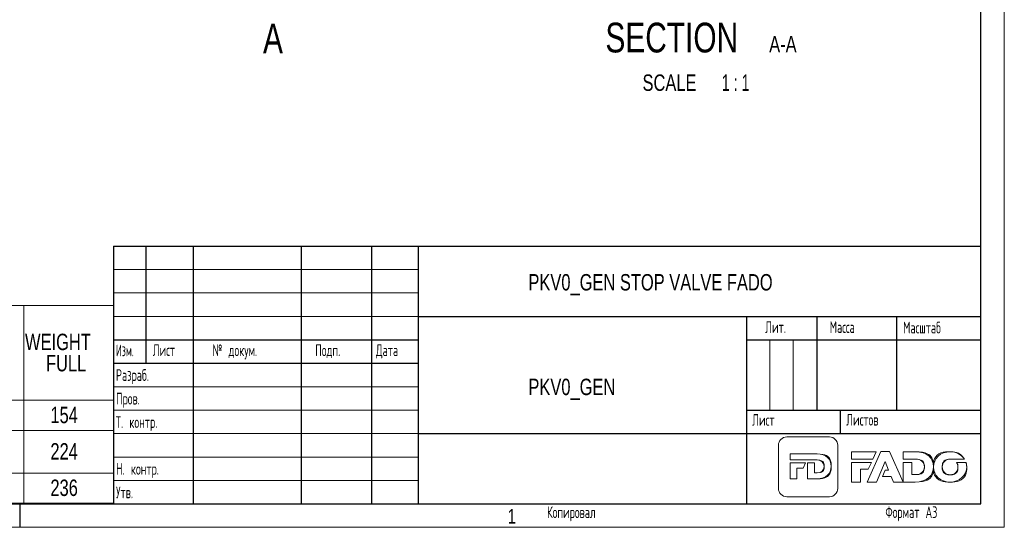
# Model space of a CAD drawing. Header units: millimetres. Extents: x 0 to 420, y 0 to 297.
# Tile 5 of 11: x 210 to 420, y 0 to 108. Entities that reach past the tile are written whole.
import ezdxf

# ---------------------------------------------------------------- set-up
doc = ezdxf.new("R2010")
doc.units = ezdxf.units.MM
doc.layers.add('ОСЕВЫЕ', color=7, linetype='Continuous')
doc.styles.add('SLDTEXTSTYLE0', font='TXT', dxfattribs={"width": 0.7})
doc.styles.add('SLDTEXTSTYLE1', font='TXT', dxfattribs={"width": 0.7, "bigfont": 'bigfont'})
doc.styles.add('SLDTEXTSTYLE2', font='TXT', dxfattribs={"width": 0.75})
doc.styles.add('SLDTEXTSTYLE3', font='TXT', dxfattribs={"width": 0.605, "bigfont": 'bigfont'})
doc.styles.add('SLDTEXTSTYLE4', font='TXT', dxfattribs={"width": 0.55152, "bigfont": 'bigfont'})
doc.styles.add('SLDTEXTSTYLE5', font='TXT', dxfattribs={"width": 0.65})

# ---------------------------------------------------------------- blocks, each defined once
blk = doc.blocks.new('logo+banner')
at = {"color": 179, "linetype": 'Continuous', "lineweight": 18}
for p, q in [((1554, 1821), (251, 1821)), ((1554, 1821), (251, 1821)), ((0, 1568), (0, 253)), ((0, 1568), (0, 253)), ((1805, 253), (1805, 1568)), ((1805, 253), (1805, 1568)), ((355, 1118), (355, 1303)), ((355, 1303), (889, 1303)), ((355, 1118), (355, 1303)), ((355, 1303), (889, 1303)), ((889, 1303), (1180, 1303)), ((889, 1303), (1180, 1303)), ((2976, 1370), (2227, 1370)), ((2227, 1370), (2227, 1145)), ((2976, 1370), (2227, 1370)), ((2227, 1370), (2227, 1145)), ((3118, 1376), (2703, 446)), ((3118, 1376), (2703, 446)), ((2876, 1145), (2976, 1370)), ((2876, 1145), (2976, 1370)), ((3379, 1376), (3118, 1376)), ((3379, 1376), (3118, 1376)), ((3795, 446), (3379, 1376)), ((3795, 446), (3379, 1376)), ((4171, 1370), (3795, 1370)), ((3795, 1370), (3795, 1145)), ((4171, 1370), (3795, 1370)), ((3795, 1370), (3795, 1145)), ((1098, 1118), (355, 1118)), ((1098, 1118), (355, 1118)), ((355, 542), (355, 1032)), ((355, 1032), (824, 1032)), ((355, 542), (355, 1032)), ((355, 1032), (824, 1032)), ((824, 1032), (753, 866)), ((824, 1032), (753, 866)), ((889, 542), (889, 1032)), ((889, 1032), (1098, 1032)), ((889, 542), (889, 1032)), ((889, 1032), (1098, 1032)), ((1106, 1118), (1098, 1118)), ((1106, 1118), (1098, 1118)), ((1098, 1032), (1098, 729)), ((1098, 1032), (1098, 729)), ((1183, 1118), (1106, 1118)), ((1183, 1118), (1106, 1118)), ((2227, 1145), (2876, 1145)), ((2227, 1145), (2876, 1145)), ((2831, 1046), (2227, 1046)), ((2227, 1046), (2227, 446)), ((2831, 1046), (2227, 1046)), ((2227, 1046), (2227, 446)), ((2737, 835), (2831, 1046)), ((2737, 835), (2831, 1046)), ((2987, 446), (3247, 1073)), ((2987, 446), (3247, 1073)), ((3247, 1073), (3355, 810)), ((3247, 1073), (3355, 810)), ((3795, 1145), (4146, 1145)), ((3795, 1145), (4146, 1145)), ((4065, 1046), (3795, 1046)), ((3795, 1046), (3795, 446)), ((4065, 1046), (3795, 1046)), ((3795, 1046), (3795, 446)), ((4065, 673), (4065, 1046)), ((4065, 673), (4065, 1046)), ((4146, 1145), (4176, 1145)), ((4146, 1145), (4176, 1145)), ((5228, 1147), (5665, 1147)), ((5228, 1147), (5665, 1147)), ((5714, 1045), (5427, 1045)), ((5714, 1045), (5427, 1045)), ((753, 866), (564, 866)), ((564, 866), (564, 542)), ((753, 866), (564, 866)), ((564, 866), (564, 542)), ((1098, 729), (1183, 729)), ((1098, 729), (1183, 729)), ((2497, 446), (2497, 835)), ((2497, 835), (2737, 835)), ((2497, 446), (2497, 835)), ((2497, 835), (2737, 835)), ((3250, 810), (3168, 611)), ((3250, 810), (3168, 611)), ((3168, 611), (3434, 611)), ((3168, 611), (3434, 611)), ((3355, 810), (3250, 810)), ((3355, 810), (3250, 810)), ((3434, 611), (3505, 446)), ((3434, 611), (3505, 446)), ((4176, 673), (4065, 673)), ((4176, 673), (4065, 673)), ((564, 542), (355, 542)), ((564, 542), (355, 542)), ((1175, 542), (889, 542)), ((1175, 542), (889, 542)), ((2227, 446), (2497, 446)), ((2227, 446), (2497, 446)), ((2703, 446), (2987, 446)), ((2703, 446), (2987, 446)), ((3505, 446), (3795, 446)), ((3505, 446), (3795, 446)), ((3795, 446), (4166, 446)), ((3795, 446), (4166, 446)), ((251, 0), (1554, 0)), ((251, 0), (1554, 0))]:
    blk.add_line(p, q, dxfattribs=at)
for points in [[(251, 1821), (112, 1821), (0, 1707), (0, 1568)], [(251, 1821), (112, 1821), (0, 1707), (0, 1568)], [(1805, 1568), (1805, 1707), (1693, 1821), (1554, 1821)], [(1805, 1568), (1805, 1707), (1693, 1821), (1554, 1821)], [(1180, 1303), (1449, 1303), (1606, 1147), (1606, 925), (1606, 705), (1447, 542), (1175, 542)], [(1180, 1303), (1449, 1303), (1606, 1147), (1606, 925)], [(4166, 446), (4517, 446), (4722, 644), (4722, 910), (4722, 1180), (4520, 1370), (4171, 1370)], [(4722, 910), (4722, 1180), (4520, 1370), (4171, 1370)], [(5230, 1370), (4940, 1370), (4722, 1163), (4722, 907)], [(5665, 1147), (5579, 1281), (5421, 1370), (5230, 1370), (4940, 1370), (4722, 1163), (4722, 907), (4722, 649), (4937, 444), (5228, 444), (5518, 444), (5735, 652), (5735, 907), (5735, 955), (5728, 1001), (5714, 1045)], [(5665, 1147), (5579, 1281), (5421, 1370), (5230, 1370)], [(1606, 925), (1606, 705), (1447, 542), (1175, 542)], [(1183, 729), (1308, 729), (1391, 799), (1391, 924), (1391, 1046), (1308, 1118), (1183, 1118)], [(1391, 924), (1391, 1046), (1308, 1118), (1183, 1118)], [(1183, 729), (1308, 729), (1391, 799), (1391, 924)], [(4166, 446), (4517, 446), (4722, 644), (4722, 910)], [(4176, 1145), (4337, 1145), (4445, 1057), (4445, 909)], [(4176, 1145), (4337, 1145), (4445, 1057), (4445, 909), (4445, 758), (4337, 673), (4176, 673)], [(4445, 909), (4445, 758), (4337, 673), (4176, 673)], [(4722, 907), (4722, 649), (4937, 444), (5228, 444)], [(4990, 907), (4990, 1038), (5085, 1147), (5228, 1147)], [(5427, 1045), (5454, 1005), (5469, 957), (5469, 907), (5469, 776), (5374, 667), (5230, 667), (5088, 667), (4990, 779), (4990, 907), (4990, 1038), (5085, 1147), (5228, 1147)], [(5230, 667), (5088, 667), (4990, 779), (4990, 907)], [(5228, 444), (5518, 444), (5735, 652), (5735, 907)], [(5469, 907), (5469, 776), (5374, 667), (5230, 667)], [(5427, 1045), (5454, 1005), (5469, 957), (5469, 907)], [(5735, 907), (5735, 955), (5728, 1001), (5714, 1045)], [(0, 253), (0, 113), (112, 0), (251, 0)], [(0, 253), (0, 113), (112, 0), (251, 0)], [(1554, 0), (1693, 0), (1805, 113), (1805, 253)], [(1554, 0), (1693, 0), (1805, 113), (1805, 253)]]:
    blk.add_open_spline(points, degree=3, dxfattribs=at)
blk = doc.blocks.new('SW_NOTE_0')
at = {"color": 0, "linetype": 'Continuous', "lineweight": 0, "attachment_point": 1}
for s, insert, char_height, style in [('Marking on plastic body :', (0, 3.75), 2.9104, 'SLDTEXTSTYLE0'), ('1. FADO logo', (0, -1.13), 2.9104, 'SLDTEXTSTYLE0'), ('2. Material type: PP-R', (0, -6.01), 2.9104, 'SLDTEXTSTYLE0'), ('3. SIze', (0, -10.89), 2.91, 'SLDTEXTSTYLE0'), ('4. SDR type :S2.5', (0, -15.77), 2.9104, 'SLDTEXTSTYLE0'), ('5. Cavity number', (0, -20.65), 2.9104, 'SLDTEXTSTYLE0'), ('6. Date of production', (0, -25.53), 2.9104, 'SLDTEXTSTYLE0'), ('Forbidden any scratches, burrs, shrinkage, injection gate on surface.Forbidden any air cavity in plastic volume.', (0, -30.41), 2.91042, 'SLDTEXTSTYLE0'), ('All not marked tolerance according to DIN ISO 20457.Part should conform EN ISO 15874-3     ͦ', (0, -35.29), 2.9104, 'SLDTEXTSTYLE1')]:
    blk.add_mtext(s, dxfattribs=dict(at, insert=insert, char_height=char_height, style=style))
blk = doc.blocks.new('SW_TABLEANNOTATION_0')
at = {"color": 0, "linetype": 'Continuous', "lineweight": 18}
for p, q in [((210.63, 0), (0, 0)), ((172.34, 0), (191.48, 0)), ((191.48, 0), (191.48, -20.2)), ((191.48, 0), (210.63, 0)), ((210.63, 0), (210.63, -20.2)), ((210.63, -42.16), (210.63, 0)), ((172.34, -20.2), (191.48, -20.2)), ((191.48, -20.2), (191.48, -26.63)), ((191.48, -20.2), (210.63, -20.2)), ((210.63, -20.2), (210.63, -26.63)), ((172.34, -26.63), (191.48, -26.63)), ((191.48, -26.63), (191.48, -35.74)), ((191.48, -26.63), (210.63, -26.63)), ((210.63, -26.63), (210.63, -35.74)), ((172.34, -35.74), (191.48, -35.74)), ((191.48, -35.74), (191.48, -42.16)), ((191.48, -35.74), (210.63, -35.74)), ((210.63, -35.74), (210.63, -42.16)), ((0, -42.16), (210.63, -42.16)), ((172.34, -42.16), (191.48, -42.16)), ((191.48, -42.16), (210.63, -42.16))]:
    blk.add_line(p, q, dxfattribs=at)
at = {"color": 0, "linetype": 'Continuous', "lineweight": 0, "char_height": 3.5, "attachment_point": 1, "style": 'SLDTEXTSTYLE2'}
for s, insert in [('WEIGHT', (191.77, -6.01)), ('FULL', (196.24, -10.54)), ('154', (197.18, -21.59)), ('224', (197.18, -29.36)), ('236', (197.18, -37.13))]:
    blk.add_mtext(s, dxfattribs=dict(at, insert=insert))
blk = doc.blocks.new('SW_NOTE_0_8')
at = {"color": 0, "linetype": 'Continuous', "lineweight": 0, "attachment_point": 2}
for s, insert, char_height, style in [('SECTION', (17.36, 8.19), 6.35, 'SLDTEXTSTYLE2'), ('A-A', (41.06, 5.35), 3.5, 'SLDTEXTSTYLE2'), ('SCALE', (16.87, -2.86), 3.5, 'SLDTEXTSTYLE2'), ('1 : 1', (30.98, -2.86), 3.5, 'SLDTEXTSTYLE5')]:
    blk.add_mtext(s, dxfattribs=dict(at, insert=insert, char_height=char_height, style=style))

msp = doc.modelspace()

# ---------------------------------------------------------------- linework, layer by layer
at = {"color": 7, "linetype": 'Continuous', "lineweight": 25}
for p, q in [((415, 5), (415, 292)), ((230, 60), (415, 60)), ((230, 60), (230, 5)), ((237, 35), (237, 60)), ((247, 60), (247, 5)), ((270, 60), (270, 5)), ((285, 60), (285, 5)), ((295, 60), (295, 5)), ((295, 45), (415, 45)), ((365, 45), (365, 5)), ((380, 45), (380, 25)), ((397, 45), (397, 25)), ((230, 40), (295, 40)), ((365, 40), (415, 40)), ((230, 35), (295, 35)), ((365, 25), (415, 25)), ((385, 25), (385, 20)), ((295, 20), (415, 20)), ((20, 5), (415, 5))]:
    msp.add_line(p, q, dxfattribs=at)
at = {"color": 7, "linetype": 'Continuous', "lineweight": 18}
for p, q in [((230, 55), (295, 55)), ((230, 50), (295, 50)), ((230, 45), (295, 45)), ((370, 40), (370, 25)), ((375, 40), (375, 25)), ((230, 30), (295, 30)), ((230, 25), (295, 25)), ((230, 20), (295, 20)), ((230, 15), (295, 15)), ((230, 10), (295, 10))]:
    msp.add_line(p, q, dxfattribs=at)
at = {"layer": 'ОСЕВЫЕ', "lineweight": 18}
for p in [(420, 297), (0, 0)]:
    msp.add_line(p, (420, 0), dxfattribs=at)
at = {"layer": 'ОСЕВЫЕ', "lineweight": 25}
msp.add_line((210, 5), (210, 0), dxfattribs=at)

# ---------------------------------------------------------------- block references
at = {"color": 7, "linetype": 'Continuous', "lineweight": 0}
for name, p in [('SW_NOTE_0_8', (331.72, 99.482)), ('SW_NOTE_0', (22.214, 95.78)), ('SW_TABLEANNOTATION_0', (19.371, 47.317))]:
    msp.add_blockref(name, p, dxfattribs=at)
at = {"color": 7, "linetype": 'Continuous', "xscale": 0.007, "yscale": 0.007, "zscale": 0.007}
msp.add_blockref('logo+banner', (371.832, 6.537), dxfattribs=at)

# ---------------------------------------------------------------- texts
at = {"color": 7, "linetype": 'Continuous', "insert": (261.896, 107.487), "char_height": 6.35, "attachment_point": 1, "style": 'SLDTEXTSTYLE2'}
msp.add_mtext('A', dxfattribs=at)
at = {"color": 7, "linetype": 'Continuous', "lineweight": 0}
for s, insert, char_height, attachment_point, style in [('PKV0_GEN STOP VALVE FADO', (318.501, 54.035), 3.5, 1, 'SLDTEXTSTYLE2'), ('Масштаб', (398.426, 43.863), 2.5, 1, 'SLDTEXTSTYLE3'), ('Лит.', (369.011, 43.961), 2.5, 1, 'SLDTEXTSTYLE3'), ('Масса', (382.764, 43.961), 2.5, 1, 'SLDTEXTSTYLE3'), ('Изм.', (230.539, 39.002), 2.5, 1, 'SLDTEXTSTYLE4'), ('Лист', (238.387, 39.056), 2.5, 1, 'SLDTEXTSTYLE3'), ('№ докум.', (251.122, 39.031), 2.5, 1, 'SLDTEXTSTYLE3'), ('Подп.', (273.04, 39.028), 2.5, 1, 'SLDTEXTSTYLE3'), ('Дата', (285.973, 39.033), 2.5, 1, 'SLDTEXTSTYLE3'), ('Разраб.', (230.516, 33.729), 2.5, 1, 'SLDTEXTSTYLE3'), ('PKV0_GEN', (318.501, 31.71), 3.5, 1, 'SLDTEXTSTYLE2'), ('Пров.', (230.557, 28.703), 2.5, 1, 'SLDTEXTSTYLE3'), ('Т. контр.', (230.502, 23.701), 2.5, 1, 'SLDTEXTSTYLE3'), ('Лист', (366.237, 24.159), 2.5, 1, 'SLDTEXTSTYLE3'), ('Листов', (386.298, 24.205), 2.5, 1, 'SLDTEXTSTYLE3'), ('Н. контр.', (230.564, 13.718), 2.5, 1, 'SLDTEXTSTYLE3'), ('Утв.', (230.551, 8.7), 2.5, 1, 'SLDTEXTSTYLE3'), ('Копировал', (322.46, 4.468), 2.5, 1, 'SLDTEXTSTYLE3'), ('Формат А3', (394.635, 4.483), 2.5, 1, 'SLDTEXTSTYLE3'), ('1', (314.968, 3.943), 3.175, 2, 'SLDTEXTSTYLE2')]:
    msp.add_mtext(s, dxfattribs=dict(at, insert=insert, char_height=char_height, attachment_point=attachment_point, style=style))

doc.saveas('drawing.dxf')
